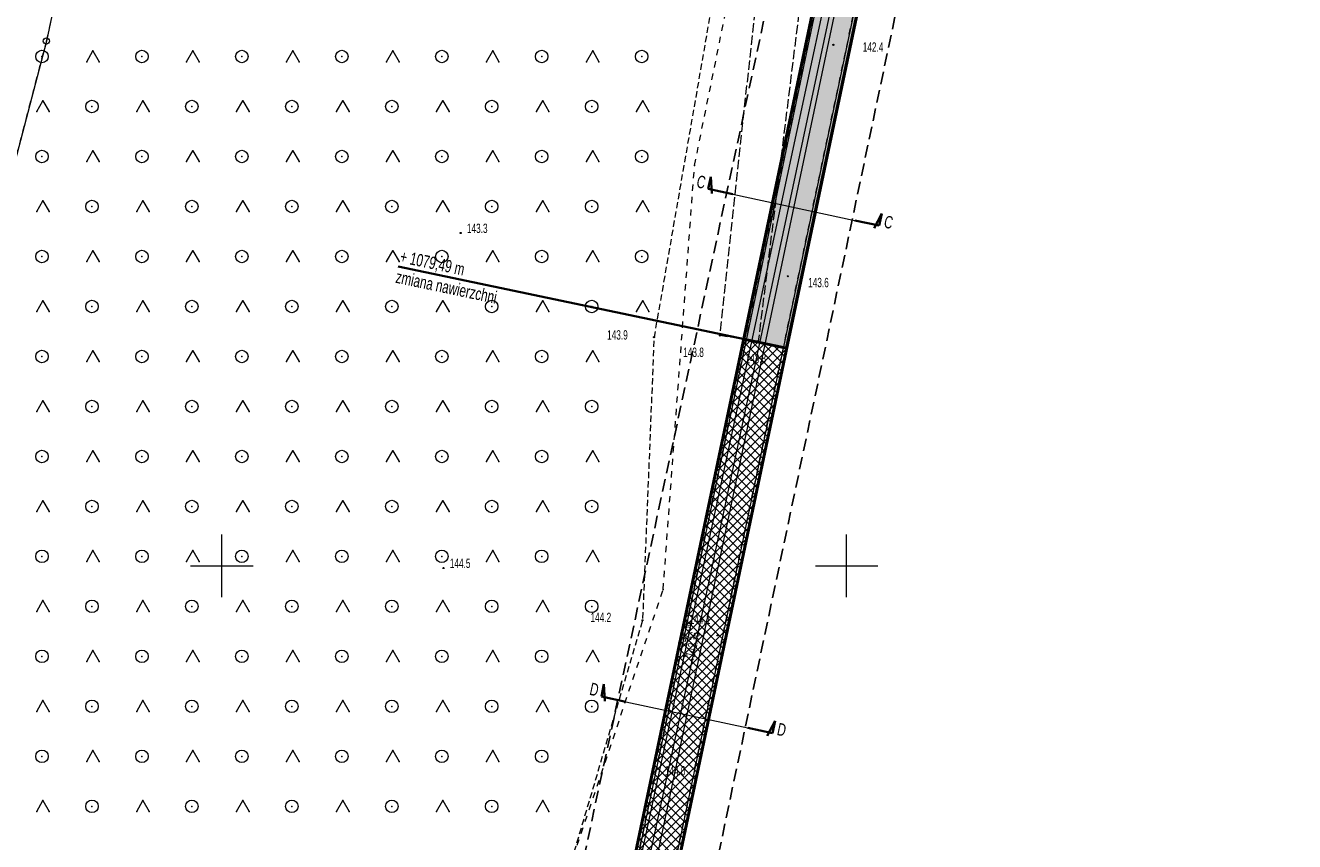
# Model space of a CAD drawing. Extents: x 6456700 to 6518119, y 5963420 to 5980059.
# Tile 103 of 256: x 6512053 to 6512155, y 5965427 to 5965492. Entities that reach past the tile are written whole.
import ezdxf
from ezdxf.enums import TextEntityAlignment as Align

# ---------------------------------------------------------------- set-up
doc = ezdxf.new("R2010")
doc.units = 0
doc.header["$MEASUREMENT"] = 0
for name, pattern in [('L_0_03', [1, 0.5, -0.5]), ('L_0_04', [1.5, 1, -0.5]), ('L_0_52', [1, 0.75, -0.25]), ('L_0_5A', [0.75, 0.5, -0.25])]:
    doc.linetypes.add(name, pattern=pattern)
doc.layers.get('0').update_dxf_attribs({"color": 2, "linetype": 'CONTINUOUS', "lineweight": 5})
for name, color, linetype, lineweight in [('18mm Kreska ciągła', 7, 'CONTINUOUS', 18), ('202_punkt_graniczny', 7, 'CONTINUOUS', 18), ('218_kontur_uzytku_gruntowego', 96, 'L_0_03', 18), ('219_dzialka_ewidencyjna', 7, 'CONTINUOUS', 18), ('35mm Ciągła', 7, 'CONTINUOUS', 35), ('50mm Kreska ciągła', 7, 'CONTINUOUS', 50), ('9mm Kreska ciągła', 252, 'CONTINUOUS', 9), ('jezdnia', 7, 'CONTINUOUS', 18), ('pikieta_naturalna', 7, 'CONTINUOUS', 18), ('pikieta_naturalna_Atr2', 7, 'CONTINUOUS', 18), ('przewod_kanalizacyjny', 7, 'CONTINUOUS', 18), ('przewod_wodociagowy', 7, 'CONTINUOUS', 18), ('rzedna', 7, 'CONTINUOUS', 18), ('rzedna_Atr2', 7, 'CONTINUOUS', 18), ('siatka_krzyrzy', 7, 'CONTINUOUS', 18), ('teren_zalesiony', 7, 'CONTINUOUS', 18), ('Zakres', 7, 'CONTINUOUS', 18)]:
    doc.layers.add(name, color=color, linetype=linetype, lineweight=lineweight)
doc.styles.get("Standard").update_dxf_attribs({"font": 'txt', "width": 0.75})
doc.styles.add('Znaczniki', font='GOTHIC.TTF', dxfattribs={"width": 0.7})

# ---------------------------------------------------------------- blocks, each defined once
blk = doc.blocks.new('mdcp_nowa')
at = {"layer": 'pikieta_naturalna', "linetype": 'Continuous', "lineweight": 18}
for points in [[(6494848.94, 5981941.64, 1), (6494848.94, 5981941.74, 1)], [(6494819.11, 5981926.58, 1), (6494819.11, 5981926.67, 1)], [(6494845.29, 5981923.12, 1), (6494845.29, 5981923.21, 1)], [(6494834.59, 5981918.25, 1), (6494834.59, 5981918.33, 1)], [(6494839.86, 5981918.38, 1), (6494839.86, 5981918.46, 1)], [(6494842.93, 5981917.92, 1), (6494842.93, 5981918.01, 1)], [(6494817.74, 5981899.78, 1), (6494817.74, 5981899.87, 1)], [(6494833.67, 5981895.59, 1), (6494833.67, 5981895.68, 1)], [(6494839.67, 5981894.38, 1), (6494839.67, 5981894.47, 1)], [(6494836.42, 5981884.54, 1), (6494836.42, 5981884.63, 1)]]:
    blk.add_hatch(color=18, dxfattribs=at).paths.add_polyline_path(points)
at = {"layer": 'rzedna', "linetype": 'Continuous', "lineweight": 18}
for points in [[(6494837.01, 5981892.71, 1), (6494837.01, 5981892.79, 1)], [(6494837.65, 5981892.46, 1), (6494837.65, 5981892.54, 1)]]:
    blk.add_hatch(color=18, dxfattribs=at).paths.add_polyline_path(points)
at = {"layer": '202_punkt_graniczny', "color": 7, "linetype": 'Continuous', "lineweight": 18}
blk.add_circle((6494785.95, 5981941.99), 0.25, dxfattribs=at)
at = {"layer": '202_punkt_graniczny'}
blk.add_point((6494785.95, 5981941.99), dxfattribs=at)
at = {"layer": '218_kontur_uzytku_gruntowego', "lineweight": 18, "flags": 128}
for points in [[(6494799.66, 5982007.13), (6494785.95, 5981941.99)], [(6494837.83, 5981932.04), (6494845.82, 5981971.35)], [(6494832.25, 5981871.72), (6494852.75, 5981969.52)], [(6494835.19, 5981871.1), (6494855.79, 5981969.03)], [(6494785.95, 5981941.99), (6494769.34, 5981878.61)], [(6494835.32, 5981898.1), (6494837.83, 5981932.04)], [(6494816.65, 5981842.56), (6494835.32, 5981898.1)]]:
    blk.add_lwpolyline(points, dxfattribs=at)
at = {"layer": '218_kontur_uzytku_gruntowego'}
for p in [(6494785.95, 5981941.99), (6494785.95, 5981941.99), (6494837.83, 5981932.04), (6494837.83, 5981932.04), (6494837.83, 5981932.04), (6494837.83, 5981932.04), (6494835.32, 5981898.1), (6494835.32, 5981898.1), (6494835.32, 5981898.1), (6494835.32, 5981898.1)]:
    blk.add_point(p, dxfattribs=at)
at = {"layer": '219_dzialka_ewidencyjna', "color": 3, "linetype": 'Continuous', "lineweight": 18, "flags": 128}
for points in [[(6494799.66, 5982007.13), (6494785.95, 5981941.99)], [(6494852.75, 5981969.52), (6494832.25, 5981871.72)], [(6494855.79, 5981969.03), (6494835.19, 5981871.1)], [(6494785.95, 5981941.99), (6494769.34, 5981878.61)]]:
    blk.add_lwpolyline(points, dxfattribs=at)
at = {"layer": '219_dzialka_ewidencyjna', "color": 3}
blk.add_point((6494785.95, 5981941.99), dxfattribs=at)
blk.add_point((6494785.95, 5981941.99), dxfattribs=at)
at = {"layer": 'jezdnia', "color": 7, "linetype": 'L_0_52', "lineweight": 18, "flags": 128}
blk.add_lwpolyline([(6494843, 5981947.41), (6494848.1, 5981971.86), (6494853.7, 5981995.39), (6494858.39, 5982010.52), (6494872.69, 5982068.07), (6494867.75, 5982038.16), (6494860.84, 5982009.85), (6494856.75, 5981995.21), (6494851.18, 5981971.25), (6494846.51, 5981946.92), (6494842.93, 5981917.97), (6494839.86, 5981918.42)], close=True, dxfattribs=at)
at = {"layer": 'jezdnia'}
for p in [(6494839.86, 5981918.42), (6494842.93, 5981917.97)]:
    blk.add_point(p, dxfattribs=at)
at = {"layer": 'pikieta_naturalna', "color": 7, "linetype": 'Continuous', "lineweight": 18}
for centre in [(6494848.94, 5981941.69), (6494819.11, 5981926.63), (6494845.29, 5981923.17), (6494834.59, 5981918.29), (6494839.86, 5981918.42), (6494842.93, 5981917.97), (6494817.74, 5981899.82), (6494833.67, 5981895.64), (6494839.67, 5981894.43), (6494836.42, 5981884.59)]:
    blk.add_circle(centre, 0.045, dxfattribs=at)
at = {"layer": 'pikieta_naturalna'}
for p in [(6494848.94, 5981941.69), (6494819.11, 5981926.63), (6494845.29, 5981923.17), (6494834.59, 5981918.29), (6494839.86, 5981918.42), (6494842.93, 5981917.97), (6494817.74, 5981899.82), (6494833.67, 5981895.64), (6494839.67, 5981894.43), (6494836.42, 5981884.59)]:
    blk.add_point(p, dxfattribs=at)
at = {"layer": 'przewod_kanalizacyjny', "color": 34, "linetype": 'Continuous', "lineweight": 18, "flags": 128}
blk.add_lwpolyline([(6494710.02, 5981224.59), (6494712.73, 5981299.13), (6494714.74, 5981309.22), (6494725.45, 5981361.32), (6494736.71, 5981416.58), (6494748.57, 5981474.51), (6494759.64, 5981528.56), (6494769.33, 5981575.9), (6494780.23, 5981628.88), (6494789.56, 5981673.48), (6494801.12, 5981726.88), (6494812.93, 5981781.06), (6494824.61, 5981835.02), (6494837.01, 5981892.75), (6494849.07, 5981948.89), (6494861.07, 5982003.73), (6494867.35, 5982032.39), (6494874.85, 5982069.31)], dxfattribs=at)
at = {"layer": 'przewod_kanalizacyjny'}
blk.add_point((6494837.01, 5981892.75), dxfattribs=at)
at = {"layer": 'przewod_wodociagowy', "color": 5, "linetype": 'Continuous', "lineweight": 18, "flags": 128}
blk.add_lwpolyline([(6494892.06, 5982140.59), (6494877.83, 5982080.71), (6494875.47, 5982069.24), (6494867.82, 5982032.34), (6494861.63, 5982003.58), (6494849.58, 5981948.68), (6494837.65, 5981892.5), (6494825.12, 5981834.8), (6494813.48, 5981780.79), (6494801.71, 5981726.67), (6494790.16, 5981673.27), (6494780.64, 5981628.68), (6494769.72, 5981575.76), (6494760.13, 5981528.44), (6494749.03, 5981474.44), (6494737.27, 5981416.53), (6494726.02, 5981361.28), (6494715.35, 5981309.09), (6494713.3, 5981298.99), (6494710.89, 5981224.49)], dxfattribs=at)
at = {"layer": 'przewod_wodociagowy'}
blk.add_point((6494837.65, 5981892.5), dxfattribs=at)
at = {"layer": 'rzedna', "color": 7, "linetype": 'Continuous', "lineweight": 18}
for centre in [(6494837.01, 5981892.75), (6494837.65, 5981892.5)]:
    blk.add_circle(centre, 0.045, dxfattribs=at)
at = {"layer": 'rzedna'}
for p in [(6494837.01, 5981892.75), (6494837.65, 5981892.5)]:
    blk.add_point(p, dxfattribs=at)
at = {"layer": 'siatka_krzyrzy', "linetype": 'Continuous', "lineweight": 18, "flags": 128}
for points in [[(6494800, 5981897.5), (6494800, 5981902.5)], [(6494850, 5981897.5), (6494850, 5981902.5)], [(6494797.5, 5981900), (6494802.5, 5981900)], [(6494847.5, 5981900), (6494852.5, 5981900)]]:
    blk.add_lwpolyline(points, dxfattribs=at)
at = {"layer": 'teren_zalesiony', "color": 7, "linetype": 'L_0_5A', "lineweight": 18, "flags": 128}
blk.add_lwpolyline([(6494749.04, 5981637.69), (6494755.66, 5981670.01), (6494737.46, 5981764.28), (6494737.16, 5981791.3), (6494749.04, 5981852.67), (6494764.75, 5981913.45), (6494775.9, 5981961.48), (6494777.87, 5981989.51), (6494783.45, 5982011.84), (6494839.49, 5982122.69), (6494841.39, 5982126.46), (6494851.65, 5982122.44), (6494855, 5982121.3), (6494865.72, 5982117.22), (6494882.84, 5982111.12), (6494875.44, 5982082.97), (6494872.69, 5982068.07), (6494858.39, 5982010.52), (6494853.7, 5981995.39), (6494844.87, 5981972.24), (6494839.8, 5981948.29), (6494834.59, 5981918.29), (6494833.67, 5981895.64), (6494825.04, 5981866.45), (6494815.66, 5981839.49), (6494806.63, 5981812.44), (6494796.98, 5981779.38), (6494788.24, 5981753.69), (6494779.47, 5981722.59), (6494776.56, 5981704.35), (6494773.52, 5981676.05), (6494771.09, 5981650.72), (6494766.1, 5981631.37), (6494758.67, 5981613.63), (6494743.13, 5981581.66), (6494718.51, 5981591.3), (6494736.43, 5981613.92)], close=True, dxfattribs=at)
at = {"layer": 'teren_zalesiony', "color": 7, "linetype": 'Continuous', "lineweight": 18, "flags": 128}
for points in [[(6494789.18, 5981940.34), (6494789.68, 5981941.21)], [(6494789.68, 5981941.21), (6494790.18, 5981940.34)], [(6494797.18, 5981940.34), (6494797.68, 5981941.21)], [(6494797.68, 5981941.21), (6494798.18, 5981940.34)], [(6494805.18, 5981940.34), (6494805.68, 5981941.21)], [(6494805.68, 5981941.21), (6494806.18, 5981940.34)], [(6494813.18, 5981940.34), (6494813.68, 5981941.21)], [(6494813.68, 5981941.21), (6494814.18, 5981940.34)], [(6494821.18, 5981940.34), (6494821.68, 5981941.21)], [(6494821.68, 5981941.21), (6494822.18, 5981940.34)], [(6494829.18, 5981940.34), (6494829.68, 5981941.21)], [(6494829.68, 5981941.21), (6494830.18, 5981940.34)], [(6494785.18, 5981936.34), (6494785.68, 5981937.21)], [(6494785.68, 5981937.21), (6494786.18, 5981936.34)], [(6494793.18, 5981936.34), (6494793.68, 5981937.21)], [(6494793.68, 5981937.21), (6494794.18, 5981936.34)], [(6494801.18, 5981936.34), (6494801.68, 5981937.21)], [(6494801.68, 5981937.21), (6494802.18, 5981936.34)], [(6494809.18, 5981936.34), (6494809.68, 5981937.21)], [(6494809.68, 5981937.21), (6494810.18, 5981936.34)], [(6494817.18, 5981936.34), (6494817.68, 5981937.21)], [(6494817.68, 5981937.21), (6494818.18, 5981936.34)], [(6494825.18, 5981936.34), (6494825.68, 5981937.21)], [(6494825.68, 5981937.21), (6494826.18, 5981936.34)], [(6494833.18, 5981936.34), (6494833.68, 5981937.21)], [(6494833.68, 5981937.21), (6494834.18, 5981936.34)], [(6494789.18, 5981932.34), (6494789.68, 5981933.21)], [(6494789.68, 5981933.21), (6494790.18, 5981932.34)], [(6494797.18, 5981932.34), (6494797.68, 5981933.21)], [(6494797.68, 5981933.21), (6494798.18, 5981932.34)], [(6494805.18, 5981932.34), (6494805.68, 5981933.21)], [(6494805.68, 5981933.21), (6494806.18, 5981932.34)], [(6494813.18, 5981932.34), (6494813.68, 5981933.21)], [(6494813.68, 5981933.21), (6494814.18, 5981932.34)], [(6494821.18, 5981932.34), (6494821.68, 5981933.21)], [(6494821.68, 5981933.21), (6494822.18, 5981932.34)], [(6494829.18, 5981932.34), (6494829.68, 5981933.21)], [(6494829.68, 5981933.21), (6494830.18, 5981932.34)], [(6494785.18, 5981928.34), (6494785.68, 5981929.21)], [(6494785.68, 5981929.21), (6494786.18, 5981928.34)], [(6494793.18, 5981928.34), (6494793.68, 5981929.21)], [(6494793.68, 5981929.21), (6494794.18, 5981928.34)], [(6494801.18, 5981928.34), (6494801.68, 5981929.21)], [(6494801.68, 5981929.21), (6494802.18, 5981928.34)], [(6494809.18, 5981928.34), (6494809.68, 5981929.21)], [(6494809.68, 5981929.21), (6494810.18, 5981928.34)], [(6494817.18, 5981928.34), (6494817.68, 5981929.21)], [(6494817.68, 5981929.21), (6494818.18, 5981928.34)], [(6494825.18, 5981928.34), (6494825.68, 5981929.21)], [(6494825.68, 5981929.21), (6494826.18, 5981928.34)], [(6494833.18, 5981928.34), (6494833.68, 5981929.21)], [(6494833.68, 5981929.21), (6494834.18, 5981928.34)], [(6494789.18, 5981924.34), (6494789.68, 5981925.21)], [(6494789.68, 5981925.21), (6494790.18, 5981924.34)], [(6494797.18, 5981924.34), (6494797.68, 5981925.21)], [(6494797.68, 5981925.21), (6494798.18, 5981924.34)], [(6494805.18, 5981924.34), (6494805.68, 5981925.21)], [(6494805.68, 5981925.21), (6494806.18, 5981924.34)], [(6494813.18, 5981924.34), (6494813.68, 5981925.21)], [(6494813.68, 5981925.21), (6494814.18, 5981924.34)], [(6494821.18, 5981924.34), (6494821.68, 5981925.21)], [(6494821.68, 5981925.21), (6494822.18, 5981924.34)], [(6494829.18, 5981924.34), (6494829.68, 5981925.21)], [(6494829.68, 5981925.21), (6494830.18, 5981924.34)], [(6494785.18, 5981920.34), (6494785.68, 5981921.21)], [(6494785.68, 5981921.21), (6494786.18, 5981920.34)], [(6494793.18, 5981920.34), (6494793.68, 5981921.21)], [(6494793.68, 5981921.21), (6494794.18, 5981920.34)], [(6494801.18, 5981920.34), (6494801.68, 5981921.21)], [(6494801.68, 5981921.21), (6494802.18, 5981920.34)], [(6494809.18, 5981920.34), (6494809.68, 5981921.21)], [(6494809.68, 5981921.21), (6494810.18, 5981920.34)], [(6494817.18, 5981920.34), (6494817.68, 5981921.21)], [(6494817.68, 5981921.21), (6494818.18, 5981920.34)], [(6494825.18, 5981920.34), (6494825.68, 5981921.21)], [(6494825.68, 5981921.21), (6494826.18, 5981920.34)], [(6494833.18, 5981920.34), (6494833.68, 5981921.21)], [(6494833.68, 5981921.21), (6494834.18, 5981920.34)], [(6494789.18, 5981916.34), (6494789.68, 5981917.21)], [(6494789.68, 5981917.21), (6494790.18, 5981916.34)], [(6494797.18, 5981916.34), (6494797.68, 5981917.21)], [(6494797.68, 5981917.21), (6494798.18, 5981916.34)], [(6494805.18, 5981916.34), (6494805.68, 5981917.21)], [(6494805.68, 5981917.21), (6494806.18, 5981916.34)], [(6494813.18, 5981916.34), (6494813.68, 5981917.21)], [(6494813.68, 5981917.21), (6494814.18, 5981916.34)], [(6494821.18, 5981916.34), (6494821.68, 5981917.21)], [(6494821.68, 5981917.21), (6494822.18, 5981916.34)], [(6494829.18, 5981916.34), (6494829.68, 5981917.21)], [(6494829.68, 5981917.21), (6494830.18, 5981916.34)], [(6494785.18, 5981912.34), (6494785.68, 5981913.21)], [(6494785.68, 5981913.21), (6494786.18, 5981912.34)], [(6494793.18, 5981912.34), (6494793.68, 5981913.21)], [(6494793.68, 5981913.21), (6494794.18, 5981912.34)], [(6494801.18, 5981912.34), (6494801.68, 5981913.21)], [(6494801.68, 5981913.21), (6494802.18, 5981912.34)], [(6494809.18, 5981912.34), (6494809.68, 5981913.21)], [(6494809.68, 5981913.21), (6494810.18, 5981912.34)], [(6494817.18, 5981912.34), (6494817.68, 5981913.21)], [(6494817.68, 5981913.21), (6494818.18, 5981912.34)], [(6494825.18, 5981912.34), (6494825.68, 5981913.21)], [(6494825.68, 5981913.21), (6494826.18, 5981912.34)], [(6494789.18, 5981908.34), (6494789.68, 5981909.21)], [(6494789.68, 5981909.21), (6494790.18, 5981908.34)], [(6494797.18, 5981908.34), (6494797.68, 5981909.21)], [(6494797.68, 5981909.21), (6494798.18, 5981908.34)], [(6494805.18, 5981908.34), (6494805.68, 5981909.21)], [(6494805.68, 5981909.21), (6494806.18, 5981908.34)], [(6494813.18, 5981908.34), (6494813.68, 5981909.21)], [(6494813.68, 5981909.21), (6494814.18, 5981908.34)], [(6494821.18, 5981908.34), (6494821.68, 5981909.21)], [(6494821.68, 5981909.21), (6494822.18, 5981908.34)], [(6494829.18, 5981908.34), (6494829.68, 5981909.21)], [(6494829.68, 5981909.21), (6494830.18, 5981908.34)], [(6494785.18, 5981904.34), (6494785.68, 5981905.21)], [(6494785.68, 5981905.21), (6494786.18, 5981904.34)], [(6494793.18, 5981904.34), (6494793.68, 5981905.21)], [(6494793.68, 5981905.21), (6494794.18, 5981904.34)], [(6494801.18, 5981904.34), (6494801.68, 5981905.21)], [(6494801.68, 5981905.21), (6494802.18, 5981904.34)], [(6494809.18, 5981904.34), (6494809.68, 5981905.21)], [(6494809.68, 5981905.21), (6494810.18, 5981904.34)], [(6494817.18, 5981904.34), (6494817.68, 5981905.21)], [(6494817.68, 5981905.21), (6494818.18, 5981904.34)], [(6494825.18, 5981904.34), (6494825.68, 5981905.21)], [(6494825.68, 5981905.21), (6494826.18, 5981904.34)], [(6494789.18, 5981900.34), (6494789.68, 5981901.21)], [(6494789.68, 5981901.21), (6494790.18, 5981900.34)], [(6494797.18, 5981900.34), (6494797.68, 5981901.21)], [(6494797.68, 5981901.21), (6494798.18, 5981900.34)], [(6494805.18, 5981900.34), (6494805.68, 5981901.21)], [(6494805.68, 5981901.21), (6494806.18, 5981900.34)], [(6494813.18, 5981900.34), (6494813.68, 5981901.21)], [(6494813.68, 5981901.21), (6494814.18, 5981900.34)], [(6494821.18, 5981900.34), (6494821.68, 5981901.21)], [(6494821.68, 5981901.21), (6494822.18, 5981900.34)], [(6494829.18, 5981900.34), (6494829.68, 5981901.21)], [(6494829.68, 5981901.21), (6494830.18, 5981900.34)], [(6494785.18, 5981896.34), (6494785.68, 5981897.21)], [(6494785.68, 5981897.21), (6494786.18, 5981896.34)], [(6494793.18, 5981896.34), (6494793.68, 5981897.21)], [(6494793.68, 5981897.21), (6494794.18, 5981896.34)], [(6494801.18, 5981896.34), (6494801.68, 5981897.21)], [(6494801.68, 5981897.21), (6494802.18, 5981896.34)], [(6494809.18, 5981896.34), (6494809.68, 5981897.21)], [(6494809.68, 5981897.21), (6494810.18, 5981896.34)], [(6494817.18, 5981896.34), (6494817.68, 5981897.21)], [(6494817.68, 5981897.21), (6494818.18, 5981896.34)], [(6494825.18, 5981896.34), (6494825.68, 5981897.21)], [(6494825.68, 5981897.21), (6494826.18, 5981896.34)], [(6494789.18, 5981892.34), (6494789.68, 5981893.21)], [(6494789.68, 5981893.21), (6494790.18, 5981892.34)], [(6494797.18, 5981892.34), (6494797.68, 5981893.21)], [(6494797.68, 5981893.21), (6494798.18, 5981892.34)], [(6494805.18, 5981892.34), (6494805.68, 5981893.21)], [(6494805.68, 5981893.21), (6494806.18, 5981892.34)], [(6494813.18, 5981892.34), (6494813.68, 5981893.21)], [(6494813.68, 5981893.21), (6494814.18, 5981892.34)], [(6494821.18, 5981892.34), (6494821.68, 5981893.21)], [(6494821.68, 5981893.21), (6494822.18, 5981892.34)], [(6494829.18, 5981892.34), (6494829.68, 5981893.21)], [(6494829.68, 5981893.21), (6494830.18, 5981892.34)], [(6494785.18, 5981888.34), (6494785.68, 5981889.21)], [(6494785.68, 5981889.21), (6494786.18, 5981888.34)], [(6494793.18, 5981888.34), (6494793.68, 5981889.21)], [(6494793.68, 5981889.21), (6494794.18, 5981888.34)], [(6494801.18, 5981888.34), (6494801.68, 5981889.21)], [(6494801.68, 5981889.21), (6494802.18, 5981888.34)], [(6494809.18, 5981888.34), (6494809.68, 5981889.21)], [(6494809.68, 5981889.21), (6494810.18, 5981888.34)], [(6494817.18, 5981888.34), (6494817.68, 5981889.21)], [(6494817.68, 5981889.21), (6494818.18, 5981888.34)], [(6494825.18, 5981888.34), (6494825.68, 5981889.21)], [(6494825.68, 5981889.21), (6494826.18, 5981888.34)], [(6494789.18, 5981884.34), (6494789.68, 5981885.21)], [(6494789.68, 5981885.21), (6494790.18, 5981884.34)], [(6494797.18, 5981884.34), (6494797.68, 5981885.21)], [(6494797.68, 5981885.21), (6494798.18, 5981884.34)], [(6494805.18, 5981884.34), (6494805.68, 5981885.21)], [(6494805.68, 5981885.21), (6494806.18, 5981884.34)], [(6494813.18, 5981884.34), (6494813.68, 5981885.21)], [(6494813.68, 5981885.21), (6494814.18, 5981884.34)], [(6494821.18, 5981884.34), (6494821.68, 5981885.21)], [(6494821.68, 5981885.21), (6494822.18, 5981884.34)], [(6494785.18, 5981880.34), (6494785.68, 5981881.21)], [(6494785.68, 5981881.21), (6494786.18, 5981880.34)], [(6494793.18, 5981880.34), (6494793.68, 5981881.21)], [(6494793.68, 5981881.21), (6494794.18, 5981880.34)], [(6494801.18, 5981880.34), (6494801.68, 5981881.21)], [(6494801.68, 5981881.21), (6494802.18, 5981880.34)], [(6494809.18, 5981880.34), (6494809.68, 5981881.21)], [(6494809.68, 5981881.21), (6494810.18, 5981880.34)], [(6494817.18, 5981880.34), (6494817.68, 5981881.21)], [(6494817.68, 5981881.21), (6494818.18, 5981880.34)], [(6494825.18, 5981880.34), (6494825.68, 5981881.21)], [(6494825.68, 5981881.21), (6494826.18, 5981880.34)]]:
    blk.add_lwpolyline(points, dxfattribs=at)
at = {"layer": 'teren_zalesiony', "color": 7, "linetype": 'Continuous', "lineweight": 18}
for centre in [(6494785.6, 5981940.75), (6494793.6, 5981940.75), (6494801.6, 5981940.75), (6494809.6, 5981940.75), (6494817.6, 5981940.75), (6494825.6, 5981940.75), (6494833.6, 5981940.75), (6494789.6, 5981936.75), (6494797.6, 5981936.75), (6494805.6, 5981936.75), (6494813.6, 5981936.75), (6494821.6, 5981936.75), (6494829.6, 5981936.75), (6494785.6, 5981932.75), (6494793.6, 5981932.75), (6494801.6, 5981932.75), (6494809.6, 5981932.75), (6494817.6, 5981932.75), (6494825.6, 5981932.75), (6494833.6, 5981932.75), (6494789.6, 5981928.75), (6494797.6, 5981928.75), (6494805.6, 5981928.75), (6494813.6, 5981928.75), (6494821.6, 5981928.75), (6494829.6, 5981928.75), (6494785.6, 5981924.75), (6494793.6, 5981924.75), (6494801.6, 5981924.75), (6494809.6, 5981924.75), (6494817.6, 5981924.75), (6494825.6, 5981924.75), (6494833.6, 5981924.75), (6494789.6, 5981920.75), (6494797.6, 5981920.75), (6494805.6, 5981920.75), (6494813.6, 5981920.75), (6494821.6, 5981920.75), (6494829.6, 5981920.75), (6494785.6, 5981916.75), (6494793.6, 5981916.75), (6494801.6, 5981916.75), (6494809.6, 5981916.75), (6494817.6, 5981916.75), (6494825.6, 5981916.75), (6494789.6, 5981912.75), (6494797.6, 5981912.75), (6494805.6, 5981912.75), (6494813.6, 5981912.75), (6494821.6, 5981912.75), (6494829.6, 5981912.75), (6494785.6, 5981908.75), (6494793.6, 5981908.75), (6494801.6, 5981908.75), (6494809.6, 5981908.75), (6494817.6, 5981908.75), (6494825.6, 5981908.75), (6494789.6, 5981904.75), (6494797.6, 5981904.75), (6494805.6, 5981904.75), (6494813.6, 5981904.75), (6494821.6, 5981904.75), (6494829.6, 5981904.75), (6494785.6, 5981900.75), (6494793.6, 5981900.75), (6494801.6, 5981900.75), (6494809.6, 5981900.75), (6494817.6, 5981900.75), (6494825.6, 5981900.75), (6494789.6, 5981896.75), (6494797.6, 5981896.75), (6494805.6, 5981896.75), (6494813.6, 5981896.75), (6494821.6, 5981896.75), (6494829.6, 5981896.75), (6494785.6, 5981892.75), (6494793.6, 5981892.75), (6494801.6, 5981892.75), (6494809.6, 5981892.75), (6494817.6, 5981892.75), (6494825.6, 5981892.75), (6494789.6, 5981888.75), (6494797.6, 5981888.75), (6494805.6, 5981888.75), (6494813.6, 5981888.75), (6494821.6, 5981888.75), (6494829.6, 5981888.75), (6494785.6, 5981884.75), (6494793.6, 5981884.75), (6494801.6, 5981884.75), (6494809.6, 5981884.75), (6494817.6, 5981884.75), (6494825.6, 5981884.75), (6494789.6, 5981880.75), (6494797.6, 5981880.75), (6494805.6, 5981880.75), (6494813.6, 5981880.75), (6494821.6, 5981880.75)]:
    blk.add_circle(centre, 0.5, dxfattribs=at)
at = {"layer": 'teren_zalesiony'}
for p in [(6494785.6, 5981940.75), (6494789.68, 5981941.21), (6494789.68, 5981941.21), (6494793.6, 5981940.75), (6494797.68, 5981941.21), (6494797.68, 5981941.21), (6494801.6, 5981940.75), (6494805.68, 5981941.21), (6494805.68, 5981941.21), (6494809.6, 5981940.75), (6494813.68, 5981941.21), (6494813.68, 5981941.21), (6494817.6, 5981940.75), (6494821.68, 5981941.21), (6494821.68, 5981941.21), (6494825.6, 5981940.75), (6494829.68, 5981941.21), (6494829.68, 5981941.21), (6494833.6, 5981940.75), (6494789.18, 5981940.34), (6494790.18, 5981940.34), (6494797.18, 5981940.34), (6494798.18, 5981940.34), (6494805.18, 5981940.34), (6494806.18, 5981940.34), (6494813.18, 5981940.34), (6494814.18, 5981940.34), (6494821.18, 5981940.34), (6494822.18, 5981940.34), (6494829.18, 5981940.34), (6494830.18, 5981940.34), (6494785.68, 5981937.21), (6494785.68, 5981937.21), (6494789.6, 5981936.75), (6494793.68, 5981937.21), (6494793.68, 5981937.21), (6494797.6, 5981936.75), (6494801.68, 5981937.21), (6494801.68, 5981937.21), (6494805.6, 5981936.75), (6494809.68, 5981937.21), (6494809.68, 5981937.21), (6494813.6, 5981936.75), (6494817.68, 5981937.21), (6494817.68, 5981937.21), (6494821.6, 5981936.75), (6494825.68, 5981937.21), (6494825.68, 5981937.21), (6494829.6, 5981936.75), (6494833.68, 5981937.21), (6494833.68, 5981937.21), (6494785.18, 5981936.34), (6494786.18, 5981936.34), (6494793.18, 5981936.34), (6494794.18, 5981936.34), (6494801.18, 5981936.34), (6494802.18, 5981936.34), (6494809.18, 5981936.34), (6494810.18, 5981936.34), (6494817.18, 5981936.34), (6494818.18, 5981936.34), (6494825.18, 5981936.34), (6494826.18, 5981936.34), (6494833.18, 5981936.34), (6494834.18, 5981936.34), (6494785.6, 5981932.75), (6494789.68, 5981933.21), (6494789.68, 5981933.21), (6494793.6, 5981932.75), (6494797.68, 5981933.21), (6494797.68, 5981933.21), (6494801.6, 5981932.75), (6494805.68, 5981933.21), (6494805.68, 5981933.21), (6494809.6, 5981932.75), (6494813.68, 5981933.21), (6494813.68, 5981933.21), (6494817.6, 5981932.75), (6494821.68, 5981933.21), (6494821.68, 5981933.21), (6494825.6, 5981932.75), (6494829.68, 5981933.21), (6494829.68, 5981933.21), (6494833.6, 5981932.75), (6494789.18, 5981932.34), (6494790.18, 5981932.34), (6494797.18, 5981932.34), (6494798.18, 5981932.34), (6494805.18, 5981932.34), (6494806.18, 5981932.34), (6494813.18, 5981932.34), (6494814.18, 5981932.34), (6494821.18, 5981932.34), (6494822.18, 5981932.34), (6494829.18, 5981932.34), (6494830.18, 5981932.34), (6494785.68, 5981929.21), (6494785.68, 5981929.21), (6494789.6, 5981928.75), (6494793.68, 5981929.21), (6494793.68, 5981929.21), (6494797.6, 5981928.75), (6494801.68, 5981929.21), (6494801.68, 5981929.21), (6494805.6, 5981928.75), (6494809.68, 5981929.21), (6494809.68, 5981929.21), (6494813.6, 5981928.75), (6494817.68, 5981929.21), (6494817.68, 5981929.21), (6494821.6, 5981928.75), (6494825.68, 5981929.21), (6494825.68, 5981929.21), (6494829.6, 5981928.75), (6494833.68, 5981929.21), (6494833.68, 5981929.21), (6494785.18, 5981928.34), (6494786.18, 5981928.34), (6494793.18, 5981928.34), (6494794.18, 5981928.34), (6494801.18, 5981928.34), (6494802.18, 5981928.34), (6494809.18, 5981928.34), (6494810.18, 5981928.34), (6494817.18, 5981928.34), (6494818.18, 5981928.34), (6494825.18, 5981928.34), (6494826.18, 5981928.34), (6494833.18, 5981928.34), (6494834.18, 5981928.34), (6494785.6, 5981924.75), (6494789.18, 5981924.34), (6494789.68, 5981925.21), (6494789.68, 5981925.21), (6494790.18, 5981924.34), (6494793.6, 5981924.75), (6494797.18, 5981924.34), (6494797.68, 5981925.21), (6494797.68, 5981925.21), (6494798.18, 5981924.34), (6494801.6, 5981924.75), (6494805.18, 5981924.34), (6494805.68, 5981925.21), (6494805.68, 5981925.21), (6494806.18, 5981924.34), (6494809.6, 5981924.75), (6494813.18, 5981924.34), (6494813.68, 5981925.21), (6494813.68, 5981925.21), (6494814.18, 5981924.34), (6494817.6, 5981924.75), (6494821.18, 5981924.34), (6494821.68, 5981925.21), (6494821.68, 5981925.21), (6494822.18, 5981924.34), (6494825.6, 5981924.75), (6494829.18, 5981924.34), (6494829.68, 5981925.21), (6494829.68, 5981925.21), (6494830.18, 5981924.34), (6494833.6, 5981924.75), (6494785.18, 5981920.34), (6494785.68, 5981921.21), (6494785.68, 5981921.21), (6494786.18, 5981920.34), (6494789.6, 5981920.75), (6494793.18, 5981920.34), (6494793.68, 5981921.21), (6494793.68, 5981921.21), (6494794.18, 5981920.34), (6494797.6, 5981920.75), (6494801.18, 5981920.34), (6494801.68, 5981921.21), (6494801.68, 5981921.21), (6494802.18, 5981920.34), (6494805.6, 5981920.75), (6494809.18, 5981920.34), (6494809.68, 5981921.21), (6494809.68, 5981921.21), (6494810.18, 5981920.34), (6494813.6, 5981920.75), (6494817.18, 5981920.34), (6494817.68, 5981921.21), (6494817.68, 5981921.21), (6494818.18, 5981920.34), (6494821.6, 5981920.75), (6494825.18, 5981920.34), (6494825.68, 5981921.21), (6494825.68, 5981921.21), (6494826.18, 5981920.34), (6494829.6, 5981920.75), (6494833.18, 5981920.34), (6494833.68, 5981921.21), (6494833.68, 5981921.21), (6494834.18, 5981920.34), (6494834.59, 5981918.29), (6494785.6, 5981916.75), (6494789.18, 5981916.34), (6494789.68, 5981917.21), (6494789.68, 5981917.21), (6494790.18, 5981916.34), (6494793.6, 5981916.75), (6494797.18, 5981916.34), (6494797.68, 5981917.21), (6494797.68, 5981917.21), (6494798.18, 5981916.34), (6494801.6, 5981916.75), (6494805.18, 5981916.34), (6494805.68, 5981917.21), (6494805.68, 5981917.21), (6494806.18, 5981916.34), (6494809.6, 5981916.75), (6494813.18, 5981916.34), (6494813.68, 5981917.21), (6494813.68, 5981917.21), (6494814.18, 5981916.34), (6494817.6, 5981916.75), (6494821.18, 5981916.34), (6494821.68, 5981917.21), (6494821.68, 5981917.21), (6494822.18, 5981916.34), (6494825.6, 5981916.75), (6494829.18, 5981916.34), (6494829.68, 5981917.21), (6494829.68, 5981917.21), (6494830.18, 5981916.34), (6494785.68, 5981913.21), (6494785.68, 5981913.21), (6494793.68, 5981913.21), (6494793.68, 5981913.21), (6494801.68, 5981913.21), (6494801.68, 5981913.21), (6494809.68, 5981913.21), (6494809.68, 5981913.21), (6494817.68, 5981913.21), (6494817.68, 5981913.21), (6494825.68, 5981913.21), (6494825.68, 5981913.21), (6494785.18, 5981912.34), (6494786.18, 5981912.34), (6494789.6, 5981912.75), (6494793.18, 5981912.34), (6494794.18, 5981912.34), (6494797.6, 5981912.75), (6494801.18, 5981912.34), (6494802.18, 5981912.34), (6494805.6, 5981912.75), (6494809.18, 5981912.34), (6494810.18, 5981912.34), (6494813.6, 5981912.75), (6494817.18, 5981912.34), (6494818.18, 5981912.34), (6494821.6, 5981912.75), (6494825.18, 5981912.34), (6494826.18, 5981912.34), (6494829.6, 5981912.75), (6494789.68, 5981909.21), (6494789.68, 5981909.21), (6494797.68, 5981909.21), (6494797.68, 5981909.21), (6494805.68, 5981909.21), (6494805.68, 5981909.21), (6494813.68, 5981909.21), (6494813.68, 5981909.21), (6494821.68, 5981909.21), (6494821.68, 5981909.21), (6494829.68, 5981909.21), (6494829.68, 5981909.21), (6494785.6, 5981908.75), (6494789.18, 5981908.34), (6494790.18, 5981908.34), (6494793.6, 5981908.75), (6494797.18, 5981908.34), (6494798.18, 5981908.34), (6494801.6, 5981908.75), (6494805.18, 5981908.34), (6494806.18, 5981908.34), (6494809.6, 5981908.75), (6494813.18, 5981908.34), (6494814.18, 5981908.34), (6494817.6, 5981908.75), (6494821.18, 5981908.34), (6494822.18, 5981908.34), (6494825.6, 5981908.75), (6494829.18, 5981908.34), (6494830.18, 5981908.34), (6494785.68, 5981905.21), (6494785.68, 5981905.21), (6494793.68, 5981905.21), (6494793.68, 5981905.21), (6494801.68, 5981905.21), (6494801.68, 5981905.21), (6494809.68, 5981905.21), (6494809.68, 5981905.21), (6494817.68, 5981905.21), (6494817.68, 5981905.21), (6494825.68, 5981905.21), (6494825.68, 5981905.21), (6494785.18, 5981904.34), (6494786.18, 5981904.34), (6494789.6, 5981904.75), (6494793.18, 5981904.34), (6494794.18, 5981904.34), (6494797.6, 5981904.75), (6494801.18, 5981904.34), (6494802.18, 5981904.34), (6494805.6, 5981904.75), (6494809.18, 5981904.34), (6494810.18, 5981904.34), (6494813.6, 5981904.75), (6494817.18, 5981904.34), (6494818.18, 5981904.34), (6494821.6, 5981904.75), (6494825.18, 5981904.34), (6494826.18, 5981904.34), (6494829.6, 5981904.75), (6494789.68, 5981901.21), (6494789.68, 5981901.21), (6494797.68, 5981901.21), (6494797.68, 5981901.21), (6494805.68, 5981901.21), (6494805.68, 5981901.21), (6494813.68, 5981901.21), (6494813.68, 5981901.21), (6494821.68, 5981901.21), (6494821.68, 5981901.21), (6494829.68, 5981901.21), (6494829.68, 5981901.21), (6494785.6, 5981900.75), (6494789.18, 5981900.34), (6494790.18, 5981900.34), (6494793.6, 5981900.75), (6494797.18, 5981900.34), (6494798.18, 5981900.34), (6494801.6, 5981900.75), (6494805.18, 5981900.34), (6494806.18, 5981900.34), (6494809.6, 5981900.75), (6494813.18, 5981900.34), (6494814.18, 5981900.34), (6494817.6, 5981900.75), (6494821.18, 5981900.34), (6494822.18, 5981900.34), (6494825.6, 5981900.75), (6494829.18, 5981900.34), (6494830.18, 5981900.34), (6494785.68, 5981897.21), (6494785.68, 5981897.21), (6494793.68, 5981897.21), (6494793.68, 5981897.21), (6494801.68, 5981897.21), (6494801.68, 5981897.21), (6494809.68, 5981897.21), (6494809.68, 5981897.21), (6494817.68, 5981897.21), (6494817.68, 5981897.21), (6494825.68, 5981897.21), (6494825.68, 5981897.21), (6494785.18, 5981896.34), (6494786.18, 5981896.34), (6494789.6, 5981896.75), (6494793.18, 5981896.34), (6494794.18, 5981896.34), (6494797.6, 5981896.75), (6494801.18, 5981896.34), (6494802.18, 5981896.34), (6494805.6, 5981896.75), (6494809.18, 5981896.34), (6494810.18, 5981896.34), (6494813.6, 5981896.75), (6494817.18, 5981896.34), (6494818.18, 5981896.34), (6494821.6, 5981896.75), (6494825.18, 5981896.34), (6494826.18, 5981896.34), (6494829.6, 5981896.75), (6494833.67, 5981895.64), (6494789.68, 5981893.21), (6494789.68, 5981893.21), (6494797.68, 5981893.21), (6494797.68, 5981893.21), (6494805.68, 5981893.21), (6494805.68, 5981893.21), (6494813.68, 5981893.21), (6494813.68, 5981893.21), (6494821.68, 5981893.21), (6494821.68, 5981893.21), (6494829.68, 5981893.21), (6494829.68, 5981893.21), (6494785.6, 5981892.75), (6494789.18, 5981892.34), (6494790.18, 5981892.34), (6494793.6, 5981892.75), (6494797.18, 5981892.34), (6494798.18, 5981892.34), (6494801.6, 5981892.75), (6494805.18, 5981892.34), (6494806.18, 5981892.34), (6494809.6, 5981892.75), (6494813.18, 5981892.34), (6494814.18, 5981892.34), (6494817.6, 5981892.75), (6494821.18, 5981892.34), (6494822.18, 5981892.34), (6494825.6, 5981892.75), (6494829.18, 5981892.34), (6494830.18, 5981892.34), (6494785.68, 5981889.21), (6494785.68, 5981889.21), (6494793.68, 5981889.21), (6494793.68, 5981889.21), (6494801.68, 5981889.21), (6494801.68, 5981889.21), (6494809.68, 5981889.21), (6494809.68, 5981889.21), (6494817.68, 5981889.21), (6494817.68, 5981889.21), (6494825.68, 5981889.21), (6494825.68, 5981889.21), (6494785.18, 5981888.34), (6494786.18, 5981888.34), (6494789.6, 5981888.75), (6494793.18, 5981888.34), (6494794.18, 5981888.34), (6494797.6, 5981888.75), (6494801.18, 5981888.34), (6494802.18, 5981888.34), (6494805.6, 5981888.75), (6494809.18, 5981888.34), (6494810.18, 5981888.34), (6494813.6, 5981888.75), (6494817.18, 5981888.34), (6494818.18, 5981888.34), (6494821.6, 5981888.75), (6494825.18, 5981888.34), (6494826.18, 5981888.34), (6494829.6, 5981888.75), (6494785.6, 5981884.75), (6494789.68, 5981885.21), (6494789.68, 5981885.21), (6494793.6, 5981884.75), (6494797.68, 5981885.21), (6494797.68, 5981885.21), (6494801.6, 5981884.75), (6494805.68, 5981885.21), (6494805.68, 5981885.21), (6494809.6, 5981884.75), (6494813.68, 5981885.21), (6494813.68, 5981885.21), (6494817.6, 5981884.75), (6494821.68, 5981885.21), (6494821.68, 5981885.21), (6494825.6, 5981884.75), (6494789.18, 5981884.34), (6494790.18, 5981884.34), (6494797.18, 5981884.34), (6494798.18, 5981884.34), (6494805.18, 5981884.34), (6494806.18, 5981884.34), (6494813.18, 5981884.34), (6494814.18, 5981884.34), (6494821.18, 5981884.34), (6494822.18, 5981884.34), (6494785.68, 5981881.21), (6494785.68, 5981881.21), (6494789.6, 5981880.75), (6494793.68, 5981881.21), (6494793.68, 5981881.21), (6494797.6, 5981880.75), (6494801.68, 5981881.21), (6494801.68, 5981881.21), (6494805.6, 5981880.75), (6494809.68, 5981881.21), (6494809.68, 5981881.21), (6494813.6, 5981880.75), (6494817.68, 5981881.21), (6494817.68, 5981881.21), (6494821.6, 5981880.75), (6494825.68, 5981881.21), (6494825.68, 5981881.21), (6494785.18, 5981880.34), (6494786.18, 5981880.34), (6494793.18, 5981880.34), (6494794.18, 5981880.34), (6494801.18, 5981880.34), (6494802.18, 5981880.34), (6494809.18, 5981880.34), (6494810.18, 5981880.34), (6494817.18, 5981880.34), (6494818.18, 5981880.34), (6494825.18, 5981880.34), (6494826.18, 5981880.34)]:
    blk.add_point(p, dxfattribs=at)
at = {"layer": 'Zakres', "linetype": 'L_0_04', "lineweight": 25, "flags": 128}
blk.add_lwpolyline([(6495113.77, 5985050.22), (6495121.12, 5984877.07), (6495125.76, 5984757.87), (6495129.89, 5984649.81), (6495141.08, 5984611.3), (6495145.77, 5984544.53), (6495147.36, 5984487.27), (6495157.22, 5984392.07), (6495162.95, 5984387.45), (6495180.24, 5984384.16), (6495229.5, 5984386.61), (6495251.65, 5984373.41), (6495258.77, 5984357.12), (6495255.44, 5984330.44), (6495250.77, 5984304.39), (6495252.21, 5984282.78), (6495255.46, 5984256.45), (6495254.94, 5984238.25), (6495266.4, 5984211), (6495277.24, 5984182.33), (6495294.2, 5984133.19), (6495300.94, 5984095.37), (6495313.24, 5984037.69), (6495317.44, 5983978.18), (6495300.35, 5983922.18), (6495282.35, 5983883.38), (6495266.21, 5983862.23), (6495242.03, 5983839.67), (6495211.11, 5983816.86), (6495158.26, 5983772.66), (6495130.6, 5983651.16), (6495116.31, 5983543.43), (6495129.51, 5983346.73), (6495134.58, 5983264.71), (6495139.64, 5983186.97), (6495193.25, 5983077.94), (6495199.2, 5983041.97), (6495206.23, 5983026), (6495208.96, 5983004.88), (6495202.27, 5982979.48), (6495202.42, 5982950.13), (6495209.35, 5982897.38), (6495215.97, 5982850.34), (6495228.6, 5982809.97), (6495226.85, 5982778.82), (6495225.04, 5982750.56), (6495220.26, 5982723.37), (6495226.54, 5982679.97), (6495206.06, 5982669.48), (6495192.68, 5982657.71), (6495184.57, 5982648.65), (6495174.78, 5982624.58), (6495164.23, 5982604.61), (6495150.7, 5982588.3), (6495137.69, 5982582.43), (6495118.26, 5982573.75), (6495100.35, 5982558.42), (6495090.36, 5982544.99), (6495075.87, 5982519.06), (6495060.83, 5982499.68), (6495049.41, 5982485.49), (6495035.07, 5982459.7), (6495006.7, 5982406.64), (6494980.89, 5982351.84), (6494944.35, 5982293.29), (6494925.72, 5982250.11), (6494905.2, 5982190.37), (6494898.43, 5982153.5), (6494879.51, 5982063.89), (6494864.14, 5981992.66), (6494816.93, 5981768.61), (6494777.79, 5981577.7), (6494739.84, 5981394.72), (6494718.65, 5981297.89), (6494716.45, 5981237.31), (6494738.62, 5981208.21), (6494776.48, 5981173.06), (6494817.16, 5981137.44), (6494847.63, 5981109.8), (6494877.39, 5981077.08), (6494912.75, 5981030.55), (6494916.06, 5981014.71), (6494903.86, 5980957.01), (6494916.13, 5980953.51), (6494892.32, 5980927.59), (6494850.7, 5980858.8), (6494806.81, 5980779.89), (6494785.1, 5980753.49), (6494715.22, 5980723.29), (6494679.96, 5980686.78), (6494651.35, 5980651.29), (6494549.14, 5980683.24), (6494511.84, 5980659.66), (6494443.61, 5980630.33), (6494428.78, 5980598.6), (6494431.58, 5980579.46), (6494420.56, 5980549.76), (6494416.45, 5980528.2), (6494403.86, 5980507.16), (6494388.89, 5980482.96), (6494365.32, 5980407.99), (6494335.67, 5980315.15), (6494332.29, 5980297.41), (6494335.1, 5980278.18), (6494347.25, 5980254.84), (6494336.79, 5980250.09), (6494300.04, 5980271.34), (6494320.8, 5980301.43), (6494336.81, 5980349.17), (6494344.85, 5980380.92), (6494360.85, 5980437.13), (6494374.18, 5980476.38), (6494386.14, 5980498.84), (6494403.02, 5980528.52), (6494411.33, 5980563.19), (6494420.84, 5980586.25), (6494420.25, 5980601.11), (6494434.95, 5980635.94), (6494446.75, 5980644.99), (6494465.77, 5980647.27), (6494513.02, 5980669.46), (6494507.85, 5980679.68), (6494547.89, 5980705.83), (6494570.06, 5980691.34), (6494636.17, 5980669.05), (6494706.14, 5980756.86), (6494742.78, 5980772.58), (6494798.53, 5980814.27), (6494826.12, 5980867.97), (6494849.57, 5980908.6), (6494845.35, 5980942.01), (6494853.94, 5980970.83), (6494891.08, 5980960.54), (6494890.11, 5980965.73), (6494903.94, 5981025.69), (6494869.98, 5981070.3), (6494770.97, 5981160.58), (6494728.18, 5981200.64), (6494706.13, 5981229.56), (6494707.94, 5981299.75), (6494728.84, 5981398.1), (6494767.06, 5981580.19), (6494806.17, 5981770.55), (6494854.36, 5981994.76), (6494869.73, 5982065.97), (6494888.61, 5982155.44), (6494891.67, 5982173.95), (6494895.82, 5982197.45), (6494916.38, 5982253.72), (6494935.47, 5982297.95), (6494954.97, 5982331.67), (6494972.09, 5982356.64), (6494997.76, 5982411.14), (6495026.29, 5982464.48), (6495041.09, 5982491.09), (6495052.99, 5982505.88), (6495067.51, 5982524.6), (6495081.94, 5982550.43), (6495092.99, 5982565.28), (6495112.86, 5982582.29), (6495133.59, 5982591.55), (6495144.48, 5982596.46), (6495155.87, 5982610.19), (6495165.7, 5982628.8), (6495175.96, 5982654.03), (6495185.62, 5982664.83), (6495200.4, 5982677.82), (6495212.49, 5982688.04), (6495209.64, 5982723.43), (6495215.22, 5982750.57), (6495216.87, 5982779.54), (6495218.31, 5982809.31), (6495206.86, 5982847.92), (6495199.44, 5982894.74), (6495192.11, 5982948.71), (6495190.16, 5982979.24), (6495183.47, 5983075.16), (6495129.79, 5983184.34), (6495124.6, 5983264.07), (6495119.53, 5983346.09), (6495106.27, 5983543.75), (6495120.74, 5983652.9), (6495148.75, 5983779.42), (6495204.15, 5983826.04), (6495273.41, 5983889.36), (6495288.53, 5983927.42), (6495300.83, 5983964.69), (6495303.91, 5983980.14), (6495301.32, 5984039.55), (6495291.1, 5984093.63), (6495284.5, 5984130.67), (6495267.84, 5984178.93), (6495257.12, 5984207.3), (6495244.96, 5984236.19), (6495244.79, 5984255.42), (6495242.25, 5984281.97), (6495240.71, 5984304.95), (6495245.55, 5984331.94), (6495248.51, 5984355.64), (6495243.77, 5984366.47), (6495226.98, 5984376.47), (6495179.54, 5984374.12), (6495158.61, 5984378.09), (6495147.7, 5984386.91), (6495137.38, 5984486.61), (6495135.78, 5984544.04), (6495131.18, 5984609.54), (6495119.95, 5984648.2), (6495115.76, 5984757.49), (6495111.12, 5984876.67), (6495103.73, 5985050.93), (6495109.36, 5985081.73), (6495120.41, 5985085.88)], close=True, dxfattribs=at)
at = {"layer": 'pikieta_naturalna_Atr2', "color": 7, "lineweight": 15, "width": 0.66}
for s, p in [('142.4', (6494851.29, 5981941.88)), ('143.3', (6494819.61, 5981927.38)), ('143.6', (6494846.92, 5981923.04)), ('143.9', (6494830.83, 5981918.85)), ('143.8', (6494836.92, 5981917.46)), ('143.8', (6494841.9, 5981916.96)), ('144.5', (6494818.24, 5981900.57)), ('144.2', (6494829.5, 5981896.25)), ('144.1', (6494837.44, 5981896.1)), ('144.0', (6494835.45, 5981883.98))]:
    blk.add_text(s, height=0.75, dxfattribs=at).set_placement(p, align=Align.TOP_LEFT)
at = {"layer": 'rzedna_Atr2', "color": 7, "lineweight": 15, "width": 0.66}
for s, rotation, p in [('142.30', 76.4, (6494836.46, 5981893.67)), ('142.36', 77.2, (6494837.09, 5981892.8))]:
    blk.add_text(s, height=0.75, rotation=rotation, dxfattribs=at).set_placement(p, align=Align.TOP_LEFT)

msp = doc.modelspace()

# ---------------------------------------------------------------- block references
at = {"linetype": 'ByBlock'}
msp.add_blockref('mdcp_nowa', (17268.786, -16450.998), dxfattribs=at)

# ---------------------------------------------------------------- next in the draw order: hatches: boundary and pattern name
at = {"layer": '9mm Kreska ciągła'}
h = msp.add_hatch(dxfattribs=at)
h.set_pattern_fill('SAND_AND_LIME', color=4, scale=0.1)
h.set_pattern_definition([(37.5, (6506978.44693, 5965466.5146), (-0.0068032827, 0.208096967), [0, -0.16416, 0, -0.1836, 0, -0.1755]), (7.5, (6506978.44693, 5965466.5146), (0.191135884, 0.304791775), [0, -0.08856, 0, -0.14796, 0, -0.0567]), (-32.5, (6506978.3141, 5965466.5146), (0.336327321, 0.000611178), [0, -0.054, 0, -0.1944, 0, -0.2538]), (-42.5, (6506978.3141, 5965466.5146), (0.324661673, 0.094788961), [0, -0.027, 0, -0.12744, 0, -0.1458])])
h.paths.add_polyline_path([(6512110.549, 5965467.143), (6512123.051, 5965526.497, -0.0007537), (6512129.304, 5965555.993), (6512164.146, 5965719.115, 0.0500634), (6512164.212, 5965719.71), (6512170.437, 5965706.021), (6512170.11, 5965706.459, 0.6444801), (6512164.772, 5965705.291), (6512132.727, 5965555.262, 0.0007537), (6512126.476, 5965525.776), (6512113.974, 5965466.422), (6512110.549, 5965467.143)])
h = msp.add_hatch(dxfattribs=at)
h.set_pattern_fill('ANSI37', color=256, scale=4)
h.set_pattern_definition([(45, (6511243.1387, 5964620.2961), (-0.3535534, 0.3535534), []), (135, (6511243.1387, 5964620.2961), (-0.3535534, -0.3535534), [])])
h.paths.add_polyline_path([(6512110.549, 5965467.143), (6512113.974, 5965466.422), (6511986.548, 5964861.463), (6511983.124, 5964862.184)])

# ---------------------------------------------------------------- next in the draw order: linework, layer by layer
at = {"layer": '18mm Kreska ciągła', "color": 4, "ltscale": 0.1}
msp.add_lwpolyline([(6512168.646, 5965713.182), (6512167.854, 5965712.712, 0.2092172), (6512163.177, 5965706.2), (6512131.016, 5965555.627, 0.0007537), (6512124.763, 5965526.137), (6511981.952, 5964848.133, 0.0467829), (6511981.208, 5964841.64), (6511980.073, 5964786.562, 0.1937968), (6511985.368, 5964772.589), (6512012.531, 5964743.143, 0.0257422), (6512030.868, 5964725.211), (6512140.209, 5964628.776, -0.0682613), (6512158.093, 5964608.042), (6512174.467, 5964582.799, -0.215922), (6512178.786, 5964554.241), (6512162.669, 5964497.166, 0.2845724), (6512165.572, 5964487.044), (6512166.371, 5964486.319)], format="xyb", dxfattribs=at)
at = {"layer": '35mm Ciągła'}
for p, q in [((6512107.714, 5965479.156), (6512107.924, 5965480.134)), ((6512107.924, 5965480.134), (6512108.002, 5965478.793)), ((6512109.669, 5965478.736), (6512107.714, 5965479.156)), ((6512119.447, 5965476.639), (6512121.402, 5965476.219)), ((6512121.612, 5965477.197), (6512120.99, 5965476.006)), ((6512121.402, 5965476.219), (6512121.612, 5965477.197)), ((6512112.261, 5965466.783), (6512082.904, 5965472.961)), ((6512099.16, 5965438.544), (6512099.369, 5965439.522)), ((6512099.369, 5965439.522), (6512099.448, 5965438.181)), ((6512101.115, 5965438.124), (6512099.16, 5965438.544)), ((6512110.893, 5965436.027), (6512112.848, 5965435.607)), ((6512113.058, 5965436.585), (6512112.436, 5965435.394)), ((6512112.848, 5965435.607), (6512113.058, 5965436.585))]:
    msp.add_line(p, q, dxfattribs=at)
at = {"layer": '35mm Ciągła', "lineweight": 5}
for p, q in [((6512109.669, 5965478.736), (6512119.447, 5965476.639)), ((6512101.115, 5965438.124), (6512110.893, 5965436.027))]:
    msp.add_line(p, q, dxfattribs=at)
at = {"layer": '50mm Kreska ciągła', "color": 6, "ltscale": 0.1}
msp.add_line((6512110.549, 5965467.143), (6512113.974, 5965466.422), dxfattribs=at)
for points in [[(6512123.051, 5965526.497), (6511983.124, 5964862.184)], [(6512126.476, 5965525.776), (6511986.548, 5964861.463)]]:
    msp.add_lwpolyline(points, dxfattribs=at)
at = {"layer": '50mm Kreska ciągła', "color": 5, "ltscale": 0.1}
for points in [[(6512123.051, 5965526.497), (6512110.549, 5965467.143)], [(6512126.476, 5965525.776), (6512113.974, 5965466.422)]]:
    msp.add_lwpolyline(points, dxfattribs=at)

# ---------------------------------------------------------------- next in the draw order: texts
at = {"layer": '18mm Kreska ciągła', "insert": (6512082.904, 5965472.961), "char_height": 1, "attachment_point": 4, "rotation": 348.11596, "style": 'Znaczniki'}
msp.add_mtext('+ 1079,49 m\\Pzmiana nawierzchni', dxfattribs=at)
at = {"layer": '35mm Ciągła', "char_height": 1, "width": 1.41349, "rotation": 347.89185, "style": 'Znaczniki'}
for s, insert, attachment_point in [('C', (6512106.922, 5965480.277), 1), ('C', (6512122.584, 5965476.917), 3), ('D', (6512098.368, 5965439.666), 1), ('D', (6512114.03, 5965436.306), 3)]:
    msp.add_mtext(s, dxfattribs=dict(at, insert=insert, attachment_point=attachment_point))

doc.saveas('drawing.dxf')
